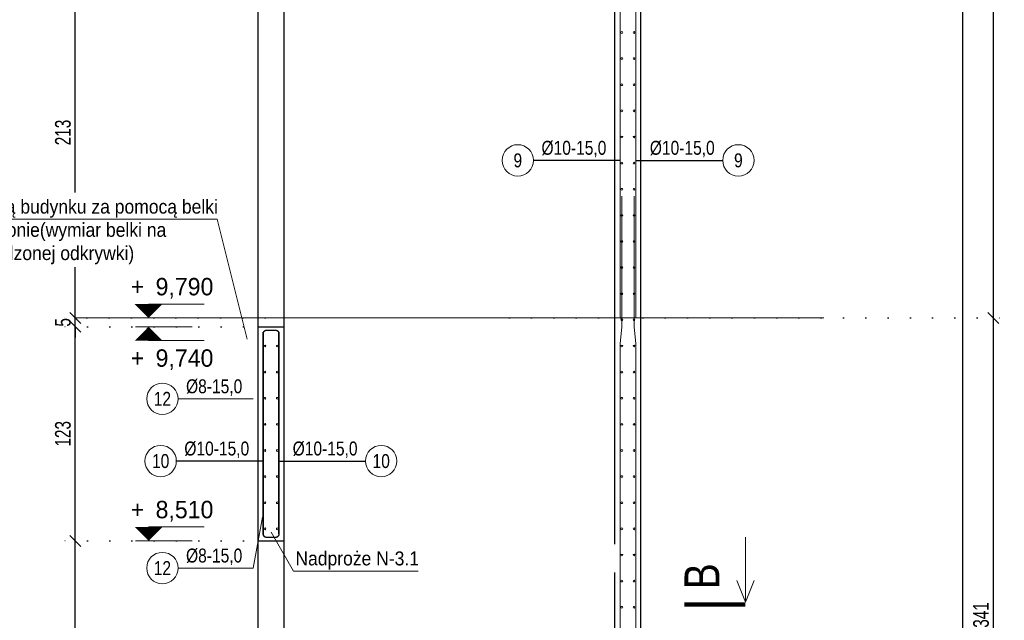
# Model space of a CAD drawing. Header units: millimetres. Extents: x 11149 to 111407, y -107619 to -23630.
# Tile 241 of 245: x 21122 to 21688, y -25661 to -25316. Entities that reach past the tile are written whole.
import ezdxf
from ezdxf.enums import TextEntityAlignment as Align

# ---------------------------------------------------------------- set-up
doc = ezdxf.new("R2010")
doc.units = ezdxf.units.MM
doc.header["$LTSCALE"] = 2
doc.linetypes.add('DOT', pattern=[6.35, 0, -6.35])
doc.layers.get('0').update_dxf_attribs({"plot": 0})
doc.layers.get('Defpoints').update_dxf_attribs({"color": 1})
for name, color, linetype, lineweight in [('e-cad_cienkie', 1, 'Continuous', 9), ('e-cad_kontur', 2, 'Continuous', 25), ('e-cad_opisy', 7, 'Continuous', 9), ('e-cad_prety_przekroj', 4, 'Continuous', 5), ('e-cad_prety_widok', 161, 'Continuous', 5), ('e-cad_wymiary', 4, 'Continuous', 9), ('Opisy', 7, 'Continuous', 13)]:
    doc.layers.add(name, color=color, linetype=linetype, lineweight=lineweight)
doc.layers.add('e-cad_strzemiona', color=3, linetype='Continuous')
doc.styles.add('e-cad_1', font='arial.ttf', dxfattribs={"width": 0.7})
doc.dimstyles.new('e-cad_1_25_[cm]', dxfattribs={"dimscale": 2.5, "dimtxt": 1.8, "dimasz": 1.25, "dimexe": 1.25, "dimexo": 0.625, "dimgap": 0.5, "dimtad": 1, "dimdec": 0, "dimrnd": 1, "dimzin": 1, "dimtxsty": 'e-cad_1', "dimblk": 'OBLIQUE', "dimcen": 2.5, "dimclrd": 256, "dimclre": 252, "dimclrt": 7, "dimadec": 0, "dimazin": 0, "dimtfac": 1, "dimtix": 1, "dimtmove": 2, "dimatfit": 3, "dimldrblk": 'NONE', "dimfxl": 60, "dimfxlon": 1, "dimarcsym": 0})
doc.dimstyles.new('e-cad_1_50_[cm]', dxfattribs={"dimscale": 5, "dimtxt": 1.8, "dimasz": 1.25, "dimexe": 1.25, "dimexo": 0.625, "dimgap": 0.5, "dimtad": 1, "dimdec": 0, "dimrnd": 1, "dimzin": 1, "dimtxsty": 'e-cad_1', "dimblk": 'OBLIQUE', "dimcen": 2.5, "dimclrd": 256, "dimclre": 252, "dimclrt": 7, "dimadec": 0, "dimazin": 0, "dimtfac": 1, "dimtix": 1, "dimtmove": 2, "dimatfit": 3, "dimldrblk": 'NONE', "dimfxl": 60, "dimfxlon": 1, "dimarcsym": 0})

# ---------------------------------------------------------------- blocks, each defined once
blk = doc.blocks.new('e-cad_kota_2')
blk.add_line((0, 1.6), (6.4, 1.6))
blk.add_lwpolyline([(0, 0, 0, 3.2, 0), (0, 1.6, 3.2, 3.2, 0)], format="xyseb")
at = {"style": 'e-cad_1', "width": 0.95}
blk.add_attdef('ZNAK', text='', height=2, dxfattribs=at).set_placement((-0.5, 2.6), align=Align.RIGHT)
blk.add_attdef('RZEDNA', (0.8, 2.6), '', height=2, dxfattribs=at)
blk = doc.blocks.new('e-cad_kota_2_1')
blk.add_line((0, -1.6), (6.4, -1.6))
blk.add_lwpolyline([(0, 0, 0, 3.2, 0), (0, -1.6, 3.2, 3.2, 0)], format="xyseb")
at = {"style": 'e-cad_1', "width": 0.95}
blk.add_attdef('ZNAK', text='', height=2, dxfattribs=at).set_placement((-0.5, -4.6), align=Align.RIGHT)
blk.add_attdef('RZEDNA', (0.8, -4.6), '', height=2, dxfattribs=at)
blk = doc.blocks.new('_OBLIQUE')
at = {"color": 0, "linetype": 'ByBlock', "lineweight": -2}
blk.add_line((-0.5, -0.5), (0.5, 0.5), dxfattribs=at)
blk = doc.blocks.new('*D1171')
at = {"layer": 'Defpoints', "color": 0}
for p in [(21433.26, -25127.38), (21664.21, -25127.38), (21550.21, -26631.38)]:
    blk.add_point(p, dxfattribs=at)
at = {"layer": 'e-cad_wymiary', "color": 252, "linetype": 'DOT', "lineweight": -2}
for p, q in [((21436.38, -25127.38), (21670.46, -25127.38)), ((21553.33, -26631.38), (21670.46, -26631.38))]:
    blk.add_line(p, q, dxfattribs=at)
at = {"layer": 'e-cad_wymiary', "lineweight": -2}
blk.add_line((21664.21, -26631.38), (21664.21, -25127.38), dxfattribs=at)
at = {"layer": 'e-cad_wymiary', "lineweight": -2, "xscale": 6.25, "yscale": 6.25, "zscale": 6.25}
for p, rotation in [((21664.21, -25127.38), 90), ((21664.21, -26631.38), 270)]:
    blk.add_blockref('_OBLIQUE', p, dxfattribs=dict(at, rotation=rotation))
at = {"layer": 'e-cad_wymiary', "color": 7, "insert": (21657.11, -25879.38), "char_height": 9, "attachment_point": 5, "rotation": 90, "style": 'e-cad_1'}
blk.add_mtext('1504', dxfattribs=at)
blk = doc.blocks.new('_None')
blk = doc.blocks.new('*D1178')
at = {"layer": 'Defpoints', "color": 0}
for p in [(21400.46, -25487.38), (21681.71, -25487.38), (21418.64, -25828.38)]:
    blk.add_point(p, dxfattribs=at)
at = {"layer": 'e-cad_wymiary', "color": 252, "linetype": 'DOT', "lineweight": -2}
for p, q in [((21403.59, -25487.38), (21687.96, -25487.38)), ((21421.77, -25828.38), (21687.96, -25828.38))]:
    blk.add_line(p, q, dxfattribs=at)
at = {"layer": 'e-cad_wymiary', "lineweight": -2}
blk.add_line((21681.71, -25828.38), (21681.71, -25487.38), dxfattribs=at)
at = {"layer": 'e-cad_wymiary', "lineweight": -2, "xscale": 6.25, "yscale": 6.25, "zscale": 6.25}
for p, rotation in [((21681.71, -25487.38), 90), ((21681.71, -25828.38), 270)]:
    blk.add_blockref('_OBLIQUE', p, dxfattribs=dict(at, rotation=rotation))
at = {"layer": 'e-cad_wymiary', "color": 7, "insert": (21674.61, -25657.88), "char_height": 9, "attachment_point": 5, "rotation": 90, "style": 'e-cad_1'}
blk.add_mtext('341', dxfattribs=at)
blk = doc.blocks.new('*D1179')
at = {"layer": 'Defpoints', "color": 0}
for p in [(21433.26, -25112.38), (21681.71, -25112.38), (21400.46, -25487.38)]:
    blk.add_point(p, dxfattribs=at)
at = {"layer": 'e-cad_wymiary', "color": 252, "linetype": 'DOT', "lineweight": -2}
for p, q in [((21436.38, -25112.38), (21687.96, -25112.38)), ((21403.59, -25487.38), (21687.96, -25487.38))]:
    blk.add_line(p, q, dxfattribs=at)
at = {"layer": 'e-cad_wymiary', "lineweight": -2}
blk.add_line((21681.71, -25487.38), (21681.71, -25112.38), dxfattribs=at)
at = {"layer": 'e-cad_wymiary', "lineweight": -2, "xscale": 6.25, "yscale": 6.25, "zscale": 6.25}
for p, rotation in [((21681.71, -25112.38), 90), ((21681.71, -25487.38), 270)]:
    blk.add_blockref('_OBLIQUE', p, dxfattribs=dict(at, rotation=rotation))
at = {"layer": 'e-cad_wymiary', "color": 7, "insert": (21674.61, -25299.88), "char_height": 9, "attachment_point": 5, "rotation": 90, "style": 'e-cad_1'}
blk.add_mtext('375', dxfattribs=at)
blk = doc.blocks.new('*D1191')
at = {"layer": 'Defpoints', "color": 0}
for p in [(21154.21, -25615.38), (21266.71, -25615.38), (21267.89, -25828.38)]:
    blk.add_point(p, dxfattribs=at)
at = {"layer": 'e-cad_wymiary', "color": 252, "linetype": 'DOT', "lineweight": -2}
for p, q in [((21263.58, -25615.38), (21147.96, -25615.38)), ((21264.77, -25828.38), (21147.96, -25828.38))]:
    blk.add_line(p, q, dxfattribs=at)
at = {"layer": 'e-cad_wymiary', "lineweight": -2}
blk.add_line((21154.21, -25828.38), (21154.21, -25615.38), dxfattribs=at)
at = {"layer": 'e-cad_wymiary', "lineweight": -2, "xscale": 6.25, "yscale": 6.25, "zscale": 6.25}
for p, rotation in [((21154.21, -25615.38), 90), ((21154.21, -25828.38), 270)]:
    blk.add_blockref('_OBLIQUE', p, dxfattribs=dict(at, rotation=rotation))
at = {"layer": 'e-cad_wymiary', "color": 7, "insert": (21147.11, -25721.88), "char_height": 9, "attachment_point": 5, "rotation": 90, "style": 'e-cad_1'}
blk.add_mtext('213', dxfattribs=at)
blk = doc.blocks.new('*D1192')
at = {"layer": 'Defpoints', "color": 0}
for p in [(21154.21, -25492.38), (21266.71, -25492.38), (21266.71, -25615.38)]:
    blk.add_point(p, dxfattribs=at)
at = {"layer": 'e-cad_wymiary', "color": 252, "linetype": 'DOT', "lineweight": -2}
for p, q in [((21263.58, -25492.38), (21147.96, -25492.38)), ((21263.58, -25615.38), (21147.96, -25615.38))]:
    blk.add_line(p, q, dxfattribs=at)
at = {"layer": 'e-cad_wymiary', "lineweight": -2}
blk.add_line((21154.21, -25615.38), (21154.21, -25492.38), dxfattribs=at)
at = {"layer": 'e-cad_wymiary', "lineweight": -2, "xscale": 6.25, "yscale": 6.25, "zscale": 6.25}
for p, rotation in [((21154.21, -25492.38), 90), ((21154.21, -25615.38), 270)]:
    blk.add_blockref('_OBLIQUE', p, dxfattribs=dict(at, rotation=rotation))
at = {"layer": 'e-cad_wymiary', "color": 7, "insert": (21147.11, -25553.88), "char_height": 9, "attachment_point": 5, "rotation": 90, "style": 'e-cad_1'}
blk.add_mtext('123', dxfattribs=at)
blk = doc.blocks.new('*D1193')
at = {"layer": 'Defpoints', "color": 0}
for p in [(21154.21, -25487.38), (21266.38, -25487.38), (21266.71, -25492.38)]:
    blk.add_point(p, dxfattribs=at)
at = {"layer": 'e-cad_wymiary', "lineweight": -2}
for p, q in [((21154.21, -25487.38), (21154.21, -25481.13)), ((21154.21, -25492.38), (21154.21, -25487.38)), ((21154.21, -25492.38), (21154.21, -25498.63))]:
    blk.add_line(p, q, dxfattribs=at)
at = {"layer": 'e-cad_wymiary', "color": 252, "linetype": 'DOT', "lineweight": -2}
for p, q in [((21263.25, -25487.38), (21147.96, -25487.38)), ((21263.58, -25492.38), (21147.96, -25492.38))]:
    blk.add_line(p, q, dxfattribs=at)
at = {"layer": 'e-cad_wymiary', "lineweight": -2, "xscale": 6.25, "yscale": 6.25, "zscale": 6.25}
for p, rotation in [((21154.21, -25487.38), 270), ((21154.21, -25492.38), 90)]:
    blk.add_blockref('_OBLIQUE', p, dxfattribs=dict(at, rotation=rotation))
at = {"layer": 'e-cad_wymiary', "color": 7, "insert": (21147.13, -25489.88), "char_height": 9, "attachment_point": 5, "rotation": 90, "style": 'e-cad_1'}
blk.add_mtext('5', dxfattribs=at)
blk = doc.blocks.new('*D1194')
at = {"layer": 'Defpoints', "color": 0}
for p in [(21154.21, -25274.38), (21270.55, -25274.38), (21266.38, -25487.38)]:
    blk.add_point(p, dxfattribs=at)
at = {"layer": 'e-cad_wymiary', "color": 252, "linetype": 'DOT', "lineweight": -2}
for p, q in [((21267.43, -25274.38), (21147.96, -25274.38)), ((21263.25, -25487.38), (21147.96, -25487.38))]:
    blk.add_line(p, q, dxfattribs=at)
at = {"layer": 'e-cad_wymiary', "lineweight": -2}
blk.add_line((21154.21, -25487.38), (21154.21, -25274.38), dxfattribs=at)
at = {"layer": 'e-cad_wymiary', "lineweight": -2, "xscale": 6.25, "yscale": 6.25, "zscale": 6.25}
for p, rotation in [((21154.21, -25274.38), 90), ((21154.21, -25487.38), 270)]:
    blk.add_blockref('_OBLIQUE', p, dxfattribs=dict(at, rotation=rotation))
at = {"layer": 'e-cad_wymiary', "color": 7, "insert": (21147.11, -25380.88), "char_height": 9, "attachment_point": 5, "rotation": 90, "style": 'e-cad_1'}
blk.add_mtext('213', dxfattribs=at)
blk = doc.blocks.new('e-cad_przekroj_1_2_P')
at = {"const_width": 0.5}
blk.add_lwpolyline([(0, 0), (0, -7)], dxfattribs=at)
for points in [[(0.25, -7), (2.75, -6)], [(0.25, -7), (7.75, -7)], [(0.25, -7), (2.75, -8)]]:
    blk.add_lwpolyline(points)
at = {"style": 'e-cad_1', "width": 0.8}
blk.add_attdef('SYMBOL', (1.75, -4), '', height=4, dxfattribs=at)
blk = doc.blocks.new('e-cad_ZelbetOpisNiezliczalny_1L')
at = {"layer": 'e-cad_cienkie'}
blk.add_circle((-2.25, 0), 2.25, dxfattribs=at)
at = {"layer": 'e-cad_opisy', "ltscale": 0.04, "style": 'e-cad_1', "width": 0.8}
for tag, p in [('OPIS', (1.15, 0.8)), ('UWAGI', (1.15, -2.8))]:
    blk.add_attdef(tag, p, '', height=2, dxfattribs=at)
blk.add_attdef('NR', text='', height=2, dxfattribs=at).set_placement((-2.25, 0), align=Align.MIDDLE_CENTER)

msp = doc.modelspace()

# ---------------------------------------------------------------- hatches: boundary and pattern name
at = {"layer": 'e-cad_prety_przekroj'}
h = msp.add_hatch(color=256, dxfattribs=at)
edge = h.paths.add_edge_path()
edge.add_ellipse((21468.21, -25323.45), major_axis=(0.354, 0.354), ratio=1, start_angle=315, end_angle=675)
h = msp.add_hatch(color=256, dxfattribs=at)
edge = h.paths.add_edge_path()
edge.add_ellipse((21475.21, -25323.45), major_axis=(-0.354, 0.354), ratio=1, start_angle=-315, end_angle=45, ccw=False)
h = msp.add_hatch(color=256, dxfattribs=at)
edge = h.paths.add_edge_path()
edge.add_ellipse((21468.21, -25338.45), major_axis=(0.354, 0.354), ratio=1, start_angle=315, end_angle=675)
h = msp.add_hatch(color=256, dxfattribs=at)
edge = h.paths.add_edge_path()
edge.add_ellipse((21475.21, -25338.45), major_axis=(-0.354, 0.354), ratio=1, start_angle=-315, end_angle=45, ccw=False)
h = msp.add_hatch(color=256, dxfattribs=at)
edge = h.paths.add_edge_path()
edge.add_ellipse((21468.21, -25353.45), major_axis=(0.354, 0.354), ratio=1, start_angle=315, end_angle=675)
h = msp.add_hatch(color=256, dxfattribs=at)
edge = h.paths.add_edge_path()
edge.add_ellipse((21475.21, -25353.45), major_axis=(-0.354, 0.354), ratio=1, start_angle=-315, end_angle=45, ccw=False)
h = msp.add_hatch(color=256, dxfattribs=at)
edge = h.paths.add_edge_path()
edge.add_ellipse((21468.21, -25368.45), major_axis=(0.354, 0.354), ratio=1, start_angle=315, end_angle=675)
h = msp.add_hatch(color=256, dxfattribs=at)
edge = h.paths.add_edge_path()
edge.add_ellipse((21475.21, -25368.45), major_axis=(-0.354, 0.354), ratio=1, start_angle=-315, end_angle=45, ccw=False)
h = msp.add_hatch(color=256, dxfattribs=at)
edge = h.paths.add_edge_path()
edge.add_ellipse((21468.21, -25383.45), major_axis=(0.354, 0.354), ratio=1, start_angle=315, end_angle=675)
h = msp.add_hatch(color=256, dxfattribs=at)
edge = h.paths.add_edge_path()
edge.add_ellipse((21475.21, -25383.45), major_axis=(-0.354, 0.354), ratio=1, start_angle=-315, end_angle=45, ccw=False)
h = msp.add_hatch(color=256, dxfattribs=at)
edge = h.paths.add_edge_path()
edge.add_ellipse((21468.21, -25398.45), major_axis=(0.354, 0.354), ratio=1, start_angle=315, end_angle=675)
h = msp.add_hatch(color=256, dxfattribs=at)
edge = h.paths.add_edge_path()
edge.add_ellipse((21475.21, -25398.45), major_axis=(-0.354, 0.354), ratio=1, start_angle=-315, end_angle=45, ccw=False)
h = msp.add_hatch(color=256, dxfattribs=at)
edge = h.paths.add_edge_path()
edge.add_ellipse((21468.21, -25413.45), major_axis=(0.354, 0.354), ratio=1, start_angle=315, end_angle=675)
h = msp.add_hatch(color=256, dxfattribs=at)
edge = h.paths.add_edge_path()
edge.add_ellipse((21475.21, -25413.45), major_axis=(-0.354, 0.354), ratio=1, start_angle=-315, end_angle=45, ccw=False)
h = msp.add_hatch(color=256, dxfattribs=at)
edge = h.paths.add_edge_path()
edge.add_ellipse((21468.21, -25428.45), major_axis=(0.354, 0.354), ratio=1, start_angle=315, end_angle=675)
h = msp.add_hatch(color=256, dxfattribs=at)
edge = h.paths.add_edge_path()
edge.add_ellipse((21475.21, -25428.45), major_axis=(-0.354, 0.354), ratio=1, start_angle=-315, end_angle=45, ccw=False)
h = msp.add_hatch(color=256, dxfattribs=at)
edge = h.paths.add_edge_path()
edge.add_ellipse((21468.21, -25443.45), major_axis=(0.354, 0.354), ratio=1, start_angle=315, end_angle=675)
h = msp.add_hatch(color=256, dxfattribs=at)
edge = h.paths.add_edge_path()
edge.add_ellipse((21475.21, -25443.45), major_axis=(-0.354, 0.354), ratio=1, start_angle=-315, end_angle=45, ccw=False)
h = msp.add_hatch(color=256, dxfattribs=at)
edge = h.paths.add_edge_path()
edge.add_ellipse((21468.21, -25458.45), major_axis=(0.354, 0.354), ratio=1, start_angle=315, end_angle=675)
h = msp.add_hatch(color=256, dxfattribs=at)
edge = h.paths.add_edge_path()
edge.add_ellipse((21475.21, -25458.45), major_axis=(-0.354, 0.354), ratio=1, start_angle=-315, end_angle=45, ccw=False)
h = msp.add_hatch(color=256, dxfattribs=at)
edge = h.paths.add_edge_path()
edge.add_ellipse((21468.21, -25473.45), major_axis=(0.354, 0.354), ratio=1, start_angle=315, end_angle=675)
h = msp.add_hatch(color=256, dxfattribs=at)
edge = h.paths.add_edge_path()
edge.add_ellipse((21475.21, -25473.45), major_axis=(-0.354, 0.354), ratio=1, start_angle=-315, end_angle=45, ccw=False)
h = msp.add_hatch(color=256, dxfattribs=at)
edge = h.paths.add_edge_path()
edge.add_ellipse((21468.21, -25488.45), major_axis=(0.354, 0.354), ratio=1, start_angle=315, end_angle=675)
h = msp.add_hatch(color=256, dxfattribs=at)
edge = h.paths.add_edge_path()
edge.add_ellipse((21475.21, -25488.45), major_axis=(-0.354, 0.354), ratio=1, start_angle=-315, end_angle=45, ccw=False)
h = msp.add_hatch(color=256, dxfattribs=at)
edge = h.paths.add_edge_path()
edge.add_ellipse((21263.21, -25503.45), major_axis=(0.354, 0.354), ratio=1, start_angle=315, end_angle=675)
h = msp.add_hatch(color=256, dxfattribs=at)
edge = h.paths.add_edge_path()
edge.add_ellipse((21270.21, -25503.45), major_axis=(-0.354, 0.354), ratio=1, start_angle=-315, end_angle=45, ccw=False)
h = msp.add_hatch(color=256, dxfattribs=at)
edge = h.paths.add_edge_path()
edge.add_ellipse((21468.21, -25503.45), major_axis=(0.354, 0.354), ratio=1, start_angle=315, end_angle=675)
h = msp.add_hatch(color=256, dxfattribs=at)
edge = h.paths.add_edge_path()
edge.add_ellipse((21475.21, -25503.45), major_axis=(-0.354, 0.354), ratio=1, start_angle=-315, end_angle=45, ccw=False)
h = msp.add_hatch(color=256, dxfattribs=at)
edge = h.paths.add_edge_path()
edge.add_ellipse((21263.21, -25518.45), major_axis=(0.354, 0.354), ratio=1, start_angle=315, end_angle=675)
h = msp.add_hatch(color=256, dxfattribs=at)
edge = h.paths.add_edge_path()
edge.add_ellipse((21270.21, -25518.45), major_axis=(-0.354, 0.354), ratio=1, start_angle=-315, end_angle=45, ccw=False)
h = msp.add_hatch(color=256, dxfattribs=at)
edge = h.paths.add_edge_path()
edge.add_ellipse((21468.21, -25518.45), major_axis=(0.354, 0.354), ratio=1, start_angle=315, end_angle=675)
h = msp.add_hatch(color=256, dxfattribs=at)
edge = h.paths.add_edge_path()
edge.add_ellipse((21475.21, -25518.45), major_axis=(-0.354, 0.354), ratio=1, start_angle=-315, end_angle=45, ccw=False)
h = msp.add_hatch(color=256, dxfattribs=at)
edge = h.paths.add_edge_path()
edge.add_ellipse((21263.21, -25533.45), major_axis=(0.354, 0.354), ratio=1, start_angle=315, end_angle=675)
h = msp.add_hatch(color=256, dxfattribs=at)
edge = h.paths.add_edge_path()
edge.add_ellipse((21270.21, -25533.45), major_axis=(-0.354, 0.354), ratio=1, start_angle=-315, end_angle=45, ccw=False)
h = msp.add_hatch(color=256, dxfattribs=at)
edge = h.paths.add_edge_path()
edge.add_ellipse((21468.21, -25533.45), major_axis=(0.354, 0.354), ratio=1, start_angle=315, end_angle=675)
h = msp.add_hatch(color=256, dxfattribs=at)
edge = h.paths.add_edge_path()
edge.add_ellipse((21475.21, -25533.45), major_axis=(-0.354, 0.354), ratio=1, start_angle=-315, end_angle=45, ccw=False)
h = msp.add_hatch(color=256, dxfattribs=at)
edge = h.paths.add_edge_path()
edge.add_ellipse((21263.21, -25548.45), major_axis=(0.354, 0.354), ratio=1, start_angle=315, end_angle=675)
h = msp.add_hatch(color=256, dxfattribs=at)
edge = h.paths.add_edge_path()
edge.add_ellipse((21270.21, -25548.45), major_axis=(-0.354, 0.354), ratio=1, start_angle=-315, end_angle=45, ccw=False)
h = msp.add_hatch(color=256, dxfattribs=at)
edge = h.paths.add_edge_path()
edge.add_ellipse((21468.21, -25548.45), major_axis=(0.354, 0.354), ratio=1, start_angle=315, end_angle=675)
h = msp.add_hatch(color=256, dxfattribs=at)
edge = h.paths.add_edge_path()
edge.add_ellipse((21475.21, -25548.45), major_axis=(-0.354, 0.354), ratio=1, start_angle=-315, end_angle=45, ccw=False)
h = msp.add_hatch(color=256, dxfattribs=at)
edge = h.paths.add_edge_path()
edge.add_ellipse((21263.21, -25563.45), major_axis=(0.354, 0.354), ratio=1, start_angle=315, end_angle=675)
h = msp.add_hatch(color=256, dxfattribs=at)
edge = h.paths.add_edge_path()
edge.add_ellipse((21270.21, -25563.45), major_axis=(-0.354, 0.354), ratio=1, start_angle=-315, end_angle=45, ccw=False)
h = msp.add_hatch(color=256, dxfattribs=at)
edge = h.paths.add_edge_path()
edge.add_ellipse((21468.21, -25563.45), major_axis=(0.354, 0.354), ratio=1, start_angle=315, end_angle=675)
h = msp.add_hatch(color=256, dxfattribs=at)
edge = h.paths.add_edge_path()
edge.add_ellipse((21475.21, -25563.45), major_axis=(-0.354, 0.354), ratio=1, start_angle=-315, end_angle=45, ccw=False)
h = msp.add_hatch(color=256, dxfattribs=at)
edge = h.paths.add_edge_path()
edge.add_ellipse((21263.21, -25578.45), major_axis=(0.354, 0.354), ratio=1, start_angle=315, end_angle=675)
h = msp.add_hatch(color=256, dxfattribs=at)
edge = h.paths.add_edge_path()
edge.add_ellipse((21270.21, -25578.45), major_axis=(-0.354, 0.354), ratio=1, start_angle=-315, end_angle=45, ccw=False)
h = msp.add_hatch(color=256, dxfattribs=at)
edge = h.paths.add_edge_path()
edge.add_ellipse((21468.21, -25578.45), major_axis=(0.354, 0.354), ratio=1, start_angle=315, end_angle=675)
h = msp.add_hatch(color=256, dxfattribs=at)
edge = h.paths.add_edge_path()
edge.add_ellipse((21475.21, -25578.45), major_axis=(-0.354, 0.354), ratio=1, start_angle=-315, end_angle=45, ccw=False)
h = msp.add_hatch(color=256, dxfattribs=at)
edge = h.paths.add_edge_path()
edge.add_ellipse((21263.21, -25593.45), major_axis=(0.354, 0.354), ratio=1, start_angle=315, end_angle=675)
h = msp.add_hatch(color=256, dxfattribs=at)
edge = h.paths.add_edge_path()
edge.add_ellipse((21270.21, -25593.45), major_axis=(-0.354, 0.354), ratio=1, start_angle=-315, end_angle=45, ccw=False)
h = msp.add_hatch(color=256, dxfattribs=at)
edge = h.paths.add_edge_path()
edge.add_ellipse((21468.21, -25593.45), major_axis=(0.354, 0.354), ratio=1, start_angle=315, end_angle=675)
h = msp.add_hatch(color=256, dxfattribs=at)
edge = h.paths.add_edge_path()
edge.add_ellipse((21475.21, -25593.45), major_axis=(-0.354, 0.354), ratio=1, start_angle=-315, end_angle=45, ccw=False)
h = msp.add_hatch(color=256, dxfattribs=at)
edge = h.paths.add_edge_path()
edge.add_ellipse((21263.21, -25608.45), major_axis=(0.354, 0.354), ratio=1, start_angle=315, end_angle=675)
h = msp.add_hatch(color=256, dxfattribs=at)
edge = h.paths.add_edge_path()
edge.add_ellipse((21270.21, -25608.45), major_axis=(-0.354, 0.354), ratio=1, start_angle=-315, end_angle=45, ccw=False)
h = msp.add_hatch(color=256, dxfattribs=at)
edge = h.paths.add_edge_path()
edge.add_ellipse((21468.21, -25608.45), major_axis=(0.354, 0.354), ratio=1, start_angle=315, end_angle=675)
h = msp.add_hatch(color=256, dxfattribs=at)
edge = h.paths.add_edge_path()
edge.add_ellipse((21475.21, -25608.45), major_axis=(-0.354, 0.354), ratio=1, start_angle=-315, end_angle=45, ccw=False)
h = msp.add_hatch(color=256, dxfattribs=at)
edge = h.paths.add_edge_path()
edge.add_ellipse((21468.21, -25638.45), major_axis=(0.354, 0.354), ratio=1, start_angle=315, end_angle=675)
h = msp.add_hatch(color=256, dxfattribs=at)
edge = h.paths.add_edge_path()
edge.add_ellipse((21475.21, -25638.45), major_axis=(-0.354, 0.354), ratio=1, start_angle=-315, end_angle=45, ccw=False)
h = msp.add_hatch(color=256, dxfattribs=at)
edge = h.paths.add_edge_path()
edge.add_ellipse((21468.21, -25653.45), major_axis=(0.354, 0.354), ratio=1, start_angle=315, end_angle=675)
h = msp.add_hatch(color=256, dxfattribs=at)
edge = h.paths.add_edge_path()
edge.add_ellipse((21475.21, -25653.45), major_axis=(-0.354, 0.354), ratio=1, start_angle=-315, end_angle=45, ccw=False)

# ---------------------------------------------------------------- linework, layer by layer
for p, q in [((21259.21, -25492.38), (21259.21, -25274.38)), ((21274.21, -25492.38), (21274.21, -25274.38)), ((21259.21, -25833.38), (21259.21, -25615.38)), ((21274.21, -25833.38), (21274.21, -25615.38))]:
    msp.add_line(p, q)
at = {"layer": 'e-cad_cienkie'}
for p, q in [((21188.84, -25487.38), (21221.34, -25487.38)), ((21188.84, -25492.38), (21221.34, -25492.38)), ((21256.41, -25630.97), (21261.84, -25601.82)), ((21188.84, -25615.38), (21221.34, -25615.38))]:
    msp.add_line(p, q, dxfattribs=at)
for points in [[(21256.41, -25533.8), (21213.23, -25533.8)], [(21256.41, -25630.97), (21213.23, -25630.97)]]:
    msp.add_lwpolyline(points, dxfattribs=at)
at = {"layer": 'e-cad_kontur'}
for p, q in [((21479.21, -26923.38), (21479.21, -25112.38)), ((21464.21, -26923.38), (21464.21, -25127.38)), ((21259.21, -25615.38), (21259.21, -25492.38)), ((21259.21, -25492.38), (21274.21, -25492.38)), ((21274.21, -25615.38), (21274.21, -25492.38)), ((21259.21, -25615.38), (21274.21, -25615.38))]:
    msp.add_line(p, q, dxfattribs=at)
at = {"layer": 'e-cad_prety_przekroj'}
for centre in [(21468.21, -25323.45), (21475.21, -25323.45), (21468.21, -25338.45), (21475.21, -25338.45), (21468.21, -25353.45), (21475.21, -25353.45), (21468.21, -25368.45), (21475.21, -25368.45), (21468.21, -25383.45), (21475.21, -25383.45), (21468.21, -25398.45), (21475.21, -25398.45), (21468.21, -25413.45), (21475.21, -25413.45), (21468.21, -25428.45), (21475.21, -25428.45), (21468.21, -25443.45), (21475.21, -25443.45), (21468.21, -25458.45), (21475.21, -25458.45), (21468.21, -25473.45), (21475.21, -25473.45), (21468.21, -25488.45), (21475.21, -25488.45), (21263.21, -25503.45), (21270.21, -25503.45), (21468.21, -25503.45), (21475.21, -25503.45), (21263.21, -25518.45), (21270.21, -25518.45), (21468.21, -25518.45), (21475.21, -25518.45), (21263.21, -25533.45), (21270.21, -25533.45), (21468.21, -25533.45), (21475.21, -25533.45), (21263.21, -25548.45), (21270.21, -25548.45), (21468.21, -25548.45), (21475.21, -25548.45), (21263.21, -25563.45), (21270.21, -25563.45), (21468.21, -25563.45), (21475.21, -25563.45), (21263.21, -25578.45), (21270.21, -25578.45), (21468.21, -25578.45), (21475.21, -25578.45), (21263.21, -25593.45), (21270.21, -25593.45), (21468.21, -25593.45), (21475.21, -25593.45), (21263.21, -25608.45), (21270.21, -25608.45), (21468.21, -25608.45), (21475.21, -25608.45), (21468.21, -25638.45), (21475.21, -25638.45), (21468.21, -25653.45), (21475.21, -25653.45)]:
    msp.add_circle(centre, 0.5, dxfattribs=at)
at = {"layer": 'e-cad_prety_widok'}
for points, format in [([(21467.21, -25487.38), (21467.21, -25161.5, -0.026186), (21467.22, -25161.25), (21468.19, -25151.5, 0.026186), (21468.21, -25151.26), (21468.21, -25116.38)], "xyb"), ([(21476.21, -25487.38), (21476.21, -25161.5, 0.026186), (21476.19, -25161.25), (21475.22, -25151.5, -0.026186), (21475.21, -25151.26), (21475.21, -25116.38)], "xyb"), ([(21262.21, -25611.38, 1, 1, 0), (21262.21, -25495.38, 1, 1, 0)], "xyseb"), ([(21271.21, -25611.38, 1, 1, 0), (21271.21, -25495.38, 1, 1, 0)], "xyseb")]:
    msp.add_lwpolyline(points, format=format, dxfattribs=at)
at = {"layer": 'e-cad_strzemiona'}
for points in [[(21262.11, -25524.48, 0.8, 0.8, 0), (21262.11, -25496.48, 0.8, 0.8, -0.414214), (21264.11, -25494.48, 0.8, 0.8, 0), (21269.31, -25494.48, 0.8, 0.8, -0.414214), (21271.31, -25496.48, 0.8, 0.8, 0), (21271.31, -25524.48, 0.8, 0.8, 0)], [(21262.11, -25583.28, 0.8, 0.8, 0), (21262.11, -25611.28, 0.8, 0.8, 0.414214), (21264.11, -25613.28, 0.8, 0.8, 0), (21269.31, -25613.28, 0.8, 0.8, 0.414214), (21271.31, -25611.28, 0.8, 0.8, 0), (21271.31, -25583.28, 0.8, 0.8, 0)]]:
    msp.add_lwpolyline(points, format="xyseb", dxfattribs=at)
at = {"layer": 'e-cad_wymiary', "ltscale": 0.5}
msp.add_line((21154.21, -25487.38), (21584.21, -25487.38), dxfattribs=at)

# ---------------------------------------------------------------- block references
at = {"layer": 'e-cad_opisy'}
for name, p, xscale, yscale, zscale, values in [('e-cad_ZelbetOpisNiezliczalny_1L', (21417.45, -25396.87), 4, 4, 4, {'OPIS': '%%c10-15,0', 'NR': '9'}), ('e-cad_kota_2', (21196.34, -25487.38), 5, 5, 5, {'RZEDNA': '9,790', 'ZNAK': '+'}), ('e-cad_kota_2_1', (21196.34, -25492.38), 5, 5, 5, {'RZEDNA': '9,740', 'ZNAK': '+'}), ('e-cad_ZelbetOpisNiezliczalny_1L', (21213.23, -25533.8), 4, 4, 4, {'OPIS': '%%c8-15,0', 'NR': '12'}), ('e-cad_ZelbetOpisNiezliczalny_1L', (21212.25, -25569.52), 4, 4, 4, {'OPIS': '%%c10-15,0', 'NR': '10'}), ('e-cad_kota_2', (21196.34, -25615.38), 5, 5, 5, {'RZEDNA': '8,510', 'ZNAK': '+'}), ('e-cad_ZelbetOpisNiezliczalny_1L', (21213.23, -25630.97), 4, 4, 4, {'OPIS': '%%c8-15,0', 'NR': '12'})]:
    msp.add_blockref(name, p, dxfattribs=dict(at, xscale=xscale, yscale=yscale, zscale=zscale)).add_auto_attribs(values)
ref = msp.add_blockref('e-cad_ZelbetOpisNiezliczalny_1L', (21526.17, -25396.87), dxfattribs=dict(at, xscale=-4, yscale=4, zscale=4))
ref.add_attrib('OPIS', '%%c10-15,0', (21484.29, -25393.67), dxfattribs={"height": 8, "style": 'e-cad_1', "width": 0.8})
ref.add_attrib('NR', '9', dxfattribs={"height": 8, "style": 'e-cad_1', "width": 0.8}).set_placement((21535.17, -25396.87), align=Align.MIDDLE_CENTER)
ref = msp.add_blockref('e-cad_ZelbetOpisNiezliczalny_1L', (21320.97, -25569.52), dxfattribs=dict(at, xscale=-4, yscale=4, zscale=4))
ref.add_attrib('OPIS', '%%c10-15,0', (21279.09, -25566.32), dxfattribs={"height": 8, "style": 'e-cad_1', "width": 0.8})
ref.add_attrib('NR', '10', dxfattribs={"height": 8, "style": 'e-cad_1', "width": 0.8}).set_placement((21329.97, -25569.52), align=Align.MIDDLE_CENTER)
at = {"layer": 'e-cad_opisy', "xscale": 5, "yscale": 5, "zscale": 5, "rotation": 90}
msp.add_blockref('e-cad_przekroj_1_2_P', (21504.21, -25651.88), dxfattribs=at).add_auto_attribs({'SYMBOL': 'B'})

# ---------------------------------------------------------------- dimensions: what is measured, and where the dimension line sits
at = {"layer": 'e-cad_wymiary'}
for base, p1, p2, picture, middle in [((21681.71, -25112.38), (21400.46, -25487.38), (21433.26, -25112.38), '*D1179', (21674.61, -25299.88)), ((21664.21, -25127.38), (21550.21, -26631.38), (21433.26, -25127.38), '*D1171', (21657.11, -25879.38)), ((21154.21, -25274.38), (21266.38, -25487.38), (21270.55, -25274.38), '*D1194', (21147.11, -25380.88)), ((21154.21, -25487.38), (21266.71, -25492.38), (21266.38, -25487.38), '*D1193', (21147.13, -25489.88)), ((21681.71, -25487.38), (21418.64, -25828.38), (21400.46, -25487.38), '*D1178', (21674.61, -25657.88)), ((21154.21, -25492.38), (21266.71, -25615.38), (21266.71, -25492.38), '*D1192', (21147.11, -25553.88)), ((21154.21, -25615.38), (21267.89, -25828.38), (21266.71, -25615.38), '*D1191', (21147.11, -25721.88))]:
    dim = msp.add_linear_dim(base=base, p1=p1, p2=p2, angle=90, dimstyle='e-cad_1_50_[cm]', dxfattribs=at)
    dim.commit()
    dim.dimension.update_dxf_attribs({"geometry": picture, "text_midpoint": middle})

# ---------------------------------------------------------------- leaders
at = {"layer": 'e-cad_cienkie'}
for points in [[(21467.41, -25396.87), (21417.45, -25396.87)], [(21476.21, -25396.87), (21526.17, -25396.87)], [(21262.21, -25569.52), (21212.25, -25569.52)], [(21271.01, -25569.52), (21320.97, -25569.52)]]:
    msp.add_leader(points, dimstyle='e-cad_1_25_[cm]', override={"dimldrblk": 'None'}, dxfattribs=at)

# ---------------------------------------------------------------- next in the draw order: texts
at = {"layer": 'Opisy', "char_height": 8, "attachment_point": 1, "style": 'e-cad_1', "bg_fill": 2}
for s, insert, width in [('{\\W0.9;Połączyć z konstrukcją budynku za pomocą belki BS-1 przesuwnej w pionie(wymiar belki na podstawie przeprowadzonej odkrywki)}', (21018.12, -25419.44), 218.1492), ('{\\W0.9;Nadproże N-3.1}', (21280.67, -25621.43), 193.6646)]:
    msp.add_mtext(s, dxfattribs=dict(at, insert=insert, width=width))

# ---------------------------------------------------------------- next in the draw order: hatches: boundary and pattern name
at = {"layer": 'e-cad_prety_przekroj'}
h = msp.add_hatch(color=256, dxfattribs=at)
edge = h.paths.add_edge_path()
edge.add_ellipse((21468.21, -25623.45), major_axis=(0.354, 0.354), ratio=1, start_angle=315, end_angle=675)
h = msp.add_hatch(color=256, dxfattribs=at)
edge = h.paths.add_edge_path()
edge.add_ellipse((21475.21, -25623.45), major_axis=(-0.354, 0.354), ratio=1, start_angle=-315, end_angle=45, ccw=False)

# ---------------------------------------------------------------- next in the draw order: linework, layer by layer
for centre in [(21468.21, -25623.45), (21475.21, -25623.45)]:
    msp.add_circle(centre, 0.5, dxfattribs=at)
at = {"layer": 'e-cad_prety_widok'}
for points in [[(21467.21, -25828.38), (21467.21, -25502.5, -0.026186), (21467.22, -25502.25), (21468.19, -25492.5, 0.026186), (21468.21, -25492.26), (21468.21, -25417.38)], [(21476.21, -25828.38), (21476.21, -25502.5, 0.026186), (21476.19, -25502.25), (21475.22, -25492.5, -0.026186), (21475.21, -25492.26), (21475.21, -25417.38)]]:
    msp.add_lwpolyline(points, format="xyb", dxfattribs=at)
at = {"layer": 'Opisy'}
for points in [[(21016.95, -25430.73), (21235.76, -25430.73), (21252.89, -25499.52)], [(21351.2, -25632.72), (21279.5, -25632.72), (21266.71, -25610.38)]]:
    msp.add_lwpolyline(points, dxfattribs=at)

doc.saveas('drawing.dxf')
